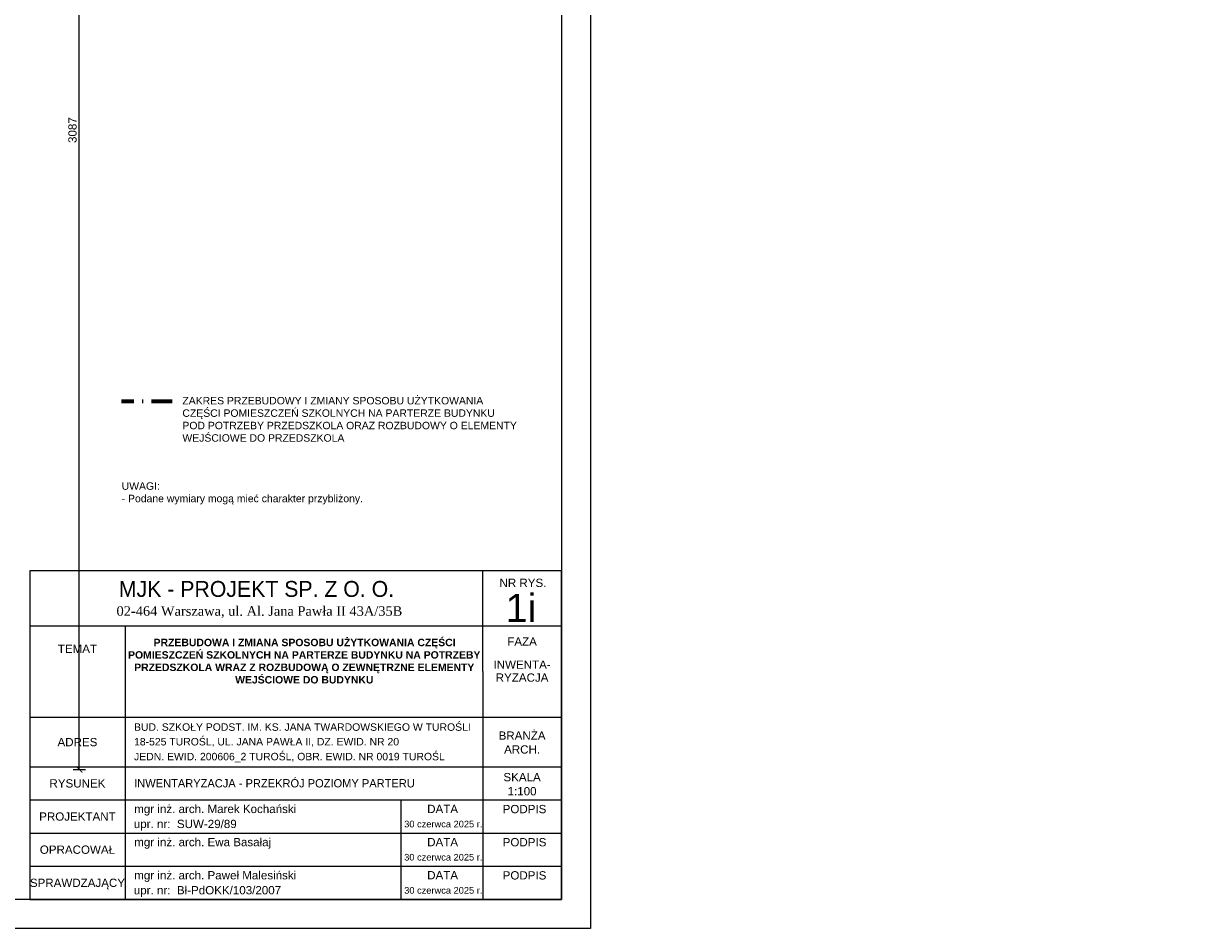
# Model space of a CAD drawing. Header units: millimetres. Extents: x -61343 to 9939, y -6894 to 7453.
# Tile 89 of 255: x -11753 to -8902, y 2127 to 4311. Entities that reach past the tile are written whole.
import ezdxf
from ezdxf.enums import TextEntityAlignment as Align

# ---------------------------------------------------------------- set-up
doc = ezdxf.new("R2010")
doc.units = ezdxf.units.MM
doc.header["$MEASUREMENT"] = 0
doc.linetypes.add('Kropki i Kreski', pattern=[920, 500, -200, 20, -200])
doc.layers.add('A_opisy', color=81, linetype='Continuous', lineweight=13)
doc.layers.add('A_wymiary', color=253, linetype='Continuous', lineweight=9)
doc.layers.add('A_zakres opracowania', color=7, linetype='Continuous', lineweight=70, true_color=0xe00038)
doc.styles.add('st1', font='arial.ttf')
doc.styles.get("Standard").update_dxf_attribs({"font": 'arial.ttf'})
doc.styles.add('STIL16', font='arial.ttf')
doc.styles.add('STIL32', font='times.ttf')
doc.styles.add('STIL32_F', font='framd.ttf')
doc.dimstyles.new('1do100', dxfattribs={"dimtxt": 20, "dimasz": 15, "dimexe": 15, "dimexo": 0.625, "dimgap": 6, "dimtad": 1, "dimtxsty": 'Standard', "dimblk": 'ARCHTICK', "dimcen": 2.5, "dimadec": 0, "dimazin": 0, "dimtfac": 1, "dimtmove": 0, "dimatfit": 3, "dimldrblk": 'OBLIQUE', "dimfxl": 15, "dimfxlon": 1, "dimarcsym": 0})

# ---------------------------------------------------------------- blocks, each defined once
blk = doc.blocks.new('_ArchTick')
at = {"color": 0, "linetype": 'ByBlock', "const_width": 0.15}
blk.add_lwpolyline([(-0.5, -0.5), (0.5, 0.5)], dxfattribs=at)
blk = doc.blocks.new('*D762')
at = {"layer": 'A_wymiary', "color": 0, "lineweight": -2, "transparency": 16777216}
for p, q in [((-11634, 5597.3), (-11604, 5597.3)), ((-11619, 2510.3), (-11619, 5597.3)), ((-11634, 2510.3), (-11604, 2510.3))]:
    blk.add_line(p, q, dxfattribs=at)
at = {"layer": 'Defpoints', "color": 0, "transparency": 16777216}
for p in [(-11913.1, 5597.3), (-11619, 5597.3), (-11913.1, 2510.3)]:
    blk.add_point(p, dxfattribs=at)
at = {"layer": 'A_wymiary', "color": 0, "lineweight": -2, "transparency": 16777216, "xscale": 15, "yscale": 15, "zscale": 15}
for p, rotation in [((-11619, 5597.3), 90), ((-11619, 2510.3), 270)]:
    blk.add_blockref('_ArchTick', p, dxfattribs=dict(at, rotation=rotation))
at = {"layer": 'A_wymiary', "color": 0, "transparency": 16777216, "insert": (-11635.2, 4053.8), "char_height": 20, "attachment_point": 5, "rotation": 90}
blk.add_mtext('3087', dxfattribs=at)
blk = doc.blocks.new('_Oblique')
at = {"color": 0, "linetype": 'ByBlock', "lineweight": -2}
blk.add_line((-0.5, -0.5), (0.5, 0.5), dxfattribs=at)
blk = doc.blocks.new('*D2990')
at = {"layer": 'A_wymiary', "color": 0, "lineweight": -2, "transparency": 16777216}
for p, q in [((-41567.8, 3918.5), (-41597.8, 3918.5)), ((-41582.8, 3918.5), (-41582.8, 3818.5)), ((-41597.8, 3818.5), (-41567.8, 3818.5))]:
    blk.add_line(p, q, dxfattribs=at)
at = {"layer": 'Defpoints', "color": 0, "transparency": 16777216}
for p in [(-5380, 3918.5), (-41623.5, 3818.5), (-41582.8, 3818.5)]:
    blk.add_point(p, dxfattribs=at)
at = {"layer": 'A_wymiary', "color": 0, "lineweight": -2, "transparency": 16777216, "xscale": 15, "yscale": 15, "zscale": 15}
for p, rotation in [((-41582.8, 3918.5), 90), ((-41582.8, 3818.5), 270)]:
    blk.add_blockref('_ArchTick', p, dxfattribs=dict(at, rotation=rotation))
at = {"layer": 'A_wymiary', "color": 0, "transparency": 16777216, "insert": (-41599, 3868.5), "char_height": 20, "attachment_point": 5, "rotation": 90}
blk.add_mtext('100', dxfattribs=at)

msp = doc.modelspace()

# ---------------------------------------------------------------- linework, layer by layer
at = {"layer": 'A_opisy'}
for p, q in [((-10644.738, 2746.793), (-10644.738, 2990.038)), ((-11738.358, 2856.793), (-10454.738, 2856.793)), ((-11508.358, 2856.793), (-11508.358, 2196.793)), ((-10644.738, 2746.793), (-10644.738, 2196.793)), ((-11738.358, 2636.793), (-10454.738, 2636.793)), ((-11738.358, 2516.793), (-10454.738, 2516.793)), ((-11738.358, 2436.793), (-10454.738, 2436.793)), ((-10842.233, 2436.793), (-10842.233, 2196.793)), ((-11738.358, 2356.793), (-10454.738, 2356.793)), ((-11738.358, 2276.793), (-10454.738, 2276.793))]:
    msp.add_line(p, q, dxfattribs=at)
for points in [[(-16584.738, 6326.793), (-10384.738, 6326.793), (-10384.738, 2126.793), (-16584.738, 2126.793)], [(-16384.738, 6256.793), (-10454.738, 6256.793), (-10454.738, 2196.793), (-16384.738, 2196.793)], [(-11738.358, 2196.793), (-10454.738, 2196.793), (-10454.738, 2990.038), (-11738.358, 2990.038)]]:
    msp.add_lwpolyline(points, close=True, dxfattribs=at)
at = {"layer": 'A_zakres opracowania', "linetype": 'Kropki i Kreski', "ltscale": 0.1}
msp.add_line((-11394.883, 3398.465), (-11516.547, 3398.465), dxfattribs=at)

# ---------------------------------------------------------------- texts
at = {"layer": 'A_opisy'}
for s, height, style, p in [('MJK - PROJEKT SP. Z O. O. ', 38.4, 'STIL32_F', (-11183.917, 2927.037)), ('NR RYS.', 20, 'st1', (-10547.648, 2950.927)), ('1i', 68.0932, 'st1', (-10552.444, 2866.264)), ('02-464 Warszawa, ul. Al. Jana Pawła II 43A/35B', 23.04, 'STIL32', (-11183.917, 2881.421)), ('DATA', 20, 'st1', (-10741.596, 2405.105)), ('PODPIS', 20, 'st1', (-10543.809, 2404.797)), ('30 czerwca 2025 r.', 16, 'st1', (-10739.979, 2370.576)), ('DATA', 20, 'st1', (-10741.596, 2325.105)), ('PODPIS', 20, 'st1', (-10543.809, 2324.797)), ('30 czerwca 2025 r.', 16, 'st1', (-10739.979, 2290.576)), ('DATA', 20, 'st1', (-10741.596, 2245.105)), ('PODPIS', 20, 'st1', (-10543.809, 2244.797)), ('30 czerwca 2025 r.', 16, 'st1', (-10739.979, 2210.576))]:
    msp.add_text(s, height=height, dxfattribs=dict(at, style=style)).set_placement(p, align=Align.CENTER)
at = {"layer": 'A_opisy', "style": 'st1'}
for s, p in [('FAZA', (-10549.738, 2819.32)), ('TEMAT', (-11623.358, 2801.774)), ('INWENTA-', (-10549.738, 2763.438)), ('RYZACJA', (-10549.738, 2732.249)), ('BRANŻA', (-10549.738, 2592.186)), ('ADRES', (-11623.358, 2576.426)), ('ARCH.', (-10549.738, 2558.74)), ('RYSUNEK', (-11623.358, 2476.793)), ('SKALA', (-10549.738, 2491.902)), ('1:100', (-10549.738, 2457.872)), ('PROJEKTANT', (-11623.358, 2396.793)), ('OPRACOWAŁ', (-11623.358, 2316.793)), ('SPRAWDZAJĄCY', (-11623.358, 2236.793))]:
    msp.add_text(s, height=20, dxfattribs=at).set_placement(p, align=Align.MIDDLE_CENTER)
at = {"layer": 'A_opisy'}
for s, height, style, p in [('BUD. SZKOŁY PODST. IM. KS. JANA TWARDOWSKIEGO W TUROŚLI', 18, 'STIL16', (-11486.666, 2603.743)), ('18-525 TUROŚL, UL. JANA PAWŁA II, DZ. EWID. NR 20', 18, 'STIL16', (-11486.666, 2568.409)), ('JEDN. EWID. 200606_2 TUROŚL, OBR. EWID. NR 0019 TUROŚL', 18, 'STIL16', (-11486.666, 2532.531)), ('INWENTARYZACJA - PRZEKRÓJ POZIOMY PARTERU', 20, 'STIL32_F', (-11486.34, 2467.085)), ('mgr inż. arch. Marek Kochański', 20, 'st1', (-11486.215, 2405.101)), ('upr. nr:  SUW-29/89', 20, 'st1', (-11487.185, 2368.954)), ('mgr inż. arch. Ewa Basałaj', 20, 'st1', (-11486.215, 2325.101)), ('mgr inż. arch. Paweł Malesiński', 20, 'st1', (-11486.215, 2245.101)), ('upr. nr:  Bł-PdOKK/103/2007', 20, 'st1', (-11487.185, 2208.954))]:
    msp.add_text(s, height=height, dxfattribs=dict(at, style=style)).set_placement(p)
at = {"layer": 'A_opisy', "char_height": 18, "attachment_point": 1}
for s, width, heights, insert in [('ZAKRES PRZEBUDOWY I ZMIANY SPOSOBU UŻYTKOWANIA CZĘŚCI POMIESZCZEŃ SZKOLNYCH NA PARTERZE BUDYNKU POD POTRZEBY PRZEDSZKOLA ORAZ ROZBUDOWY O ELEMENTY WEJŚCIOWE DO PRZEDSZKOLA', 806.73455, [137.169], (-11369.883, 3409.668)), ('UWAGI: \\P- Podane wymiary mogą mieć charakter przybliżony. ', 932.0282, [276.805], (-11516.547, 3203.556))]:
    msp.add_mtext_dynamic_manual_height_columns(s, width=width, gutter_width=12.5, heights=heights, dxfattribs=dict(at, insert=insert))
at = {"layer": 'A_opisy', "insert": (-11508.358, 2825.954), "char_height": 17, "attachment_point": 1, "style": 'st1'}
msp.add_mtext_dynamic_manual_height_columns('\\pi68.939;{\\fArial|b1|i0|c238|p34;\\H1.0588x;PRZEBUDOWA I ZMIANA SPOSOBU UŻYTKOWANIA CZĘŚCI \\P\\pi7.3216;POMIESZCZEŃ SZKOLNYCH NA PARTERZE BUDYNKU NA POTRZEBY \\P\\pi22.031;PRZEDSZKOLA WRAZ Z ROZBUDOWĄ O ZEWNĘTRZNE ELEMENTY \\P\\pi265.91;WEJŚCIOWE DO BUDYNKU}', width=863.62032, gutter_width=96.285, heights=[189.161], dxfattribs=at)

# ---------------------------------------------------------------- dimensions: what is measured, and where the dimension line sits
at = {"layer": 'A_wymiary'}
for base, p1, p2, picture, middle in [((-11618.973, 5597.323), (-11913.063, 2510.323), (-11913.063, 5597.323), '*D762', (-11635.191, 4053.823)), ((-41582.801, 3818.544), (-5380.043, 3918.544), (-41623.52, 3818.544), '*D2990', (-41599.012, 3868.544))]:
    dim = msp.add_linear_dim(base=base, p1=p1, p2=p2, angle=90, dimstyle='1do100', dxfattribs=at)
    dim.commit()
    dim.dimension.update_dxf_attribs({"geometry": picture, "text_midpoint": middle})

doc.saveas('drawing.dxf')
